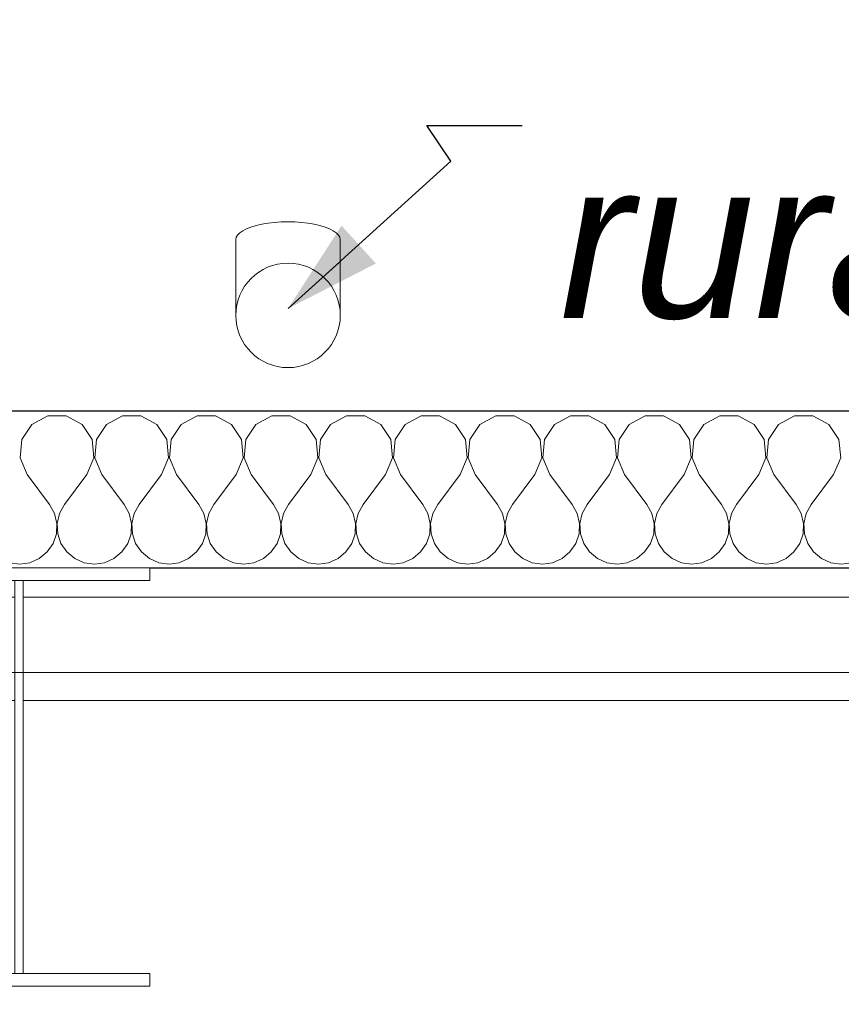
# Model space of a CAD drawing. Header units: millimetres. Extents: x -12989 to 357906, y -50379 to 30884.
# Tile 236 of 256: x 18000 to 18786, y 14433 to 15374. Entities that reach past the tile are written whole.
import ezdxf
from ezdxf.enums import TextEntityAlignment as Align

# ---------------------------------------------------------------- set-up
doc = ezdxf.new("R2010")
doc.units = ezdxf.units.MM
doc.header["$MEASUREMENT"] = 0
doc.linetypes.add('Wipeout_Contour', pattern=[1000, 0, -1000])
for name, color, linetype in [('A__STROPY', 7, 'Continuous'), ('AS_Blachy.Import IFC', 7, 'Continuous'), ('Nowe_A__SCIANY', 7, 'Continuous'), ('Nowe_A__STROPY', 7, 'Continuous'), ('Nowe_A_OZN_STREFY', 7, 'Continuous'), ('Nowe_A_WN_WYPOSAZENIE', 7, 'Continuous'), ('Nowe_A_WYM_ZEWNETRZNE', 7, 'Continuous'), ('Nowe_Warstwa IFC.Import IFC', 7, 'Continuous')]:
    doc.layers.add(name, color=color, linetype=linetype)
for name, color, linetype, lineweight in [('A__STROPY_Nr_pióra__89', 7, 'Continuous', 13), ('AS_Blachy.Import IFC_Nr_pióra__4', 7, 'Continuous', 13), ('Nowe_A__SCIANY_Nr_pióra__27', 7, 'Continuous', 25), ('Nowe_A__STROPY_Nr_pióra__89', 7, 'Continuous', 13), ('Nowe_A_OZN_ODNOSNIKI_Nr_pióra__6', 7, 'Continuous', 13), ('Nowe_A_OZN_ODNOSNIKI_Nr_pióra__85', 7, 'Continuous', 13), ('Nowe_A_WN_WYPOSAZENIE_Nr_pióra__2', 7, 'Continuous', 13), ('Nowe_A_WYM_ZEWNETRZNE_Nr_pióra__1', 7, 'Continuous', 13), ('Nowe_A_WYM_ZEWNETRZNE_Nr_pióra__45', 7, 'Continuous', 15), ('Nowe_A_WYM_ZEWNETRZNE_Nr_pióra__85', 7, 'Continuous', 13), ('Nowe_Warstwa IFC.Import IFC_Nr_pióra__1', 7, 'Continuous', 13), ('Nowe_Warstwa IFC.Import IFC_Nr_pióra__4', 7, 'Continuous', 13)]:
    doc.layers.add(name, color=color, linetype=linetype, lineweight=lineweight)
doc.layers.add('Nowe_A__SCIANY_Nr_pióra__174', color=7, linetype='Continuous', lineweight=5, true_color=0x6a6a6a)
doc.styles.add('STYL_AUTOMATYCZNY_2', font='arial.ttf')
doc.styles.add('STYL_AUTOMATYCZNY_3', font='arial.ttf')
doc.styles.add('STYL_AUTOMATYCZNY_5', font='arial.ttf')
doc.dimstyles.new('STYL_AUTOMATYCZNY__1', dxfattribs={"dimtxt": 139.999998, "dimasz": 71.25, "dimexe": 0.18, "dimexo": 0.0625, "dimgap": 0, "dimtad": 1, "dimtih": 1, "dimtoh": 1, "dimdec": 0, "dimlfac": 0.1, "dimzin": 0, "dimdsep": 46, "dimtxsty": 'STYL_AUTOMATYCZNY_3', "dimblk": 'ARROWHEAD_6', "dimblk1": 'ARROWHEAD_6', "dimblk2": 'ARROWHEAD_6', "dimcen": 0.09, "dimse1": 1, "dimse2": 1, "dimclrd": 7, "dimclre": 7, "dimclrt": 7, "dimadec": 0, "dimazin": 0, "dimtfac": 1, "dimtdec": 4, "dimtmove": 0, "dimatfit": 3, "dimfxl": 0, "dimtolj": 1, "dimtzin": 0, "dimarcsym": 0})
doc.dimstyles.new('STYL_AUTOMATYCZNY__2', dxfattribs={"dimtxt": 139.999998, "dimasz": 71.25, "dimexe": 0.18, "dimexo": 0.0625, "dimgap": 0, "dimtad": 1, "dimdec": 0, "dimlfac": 0.1, "dimzin": 0, "dimdsep": 46, "dimtxsty": 'STYL_AUTOMATYCZNY_3', "dimblk": 'ARROWHEAD_6', "dimblk1": 'ARROWHEAD_6', "dimblk2": 'ARROWHEAD_6', "dimcen": 0.09, "dimse1": 1, "dimse2": 1, "dimclrd": 7, "dimclre": 7, "dimclrt": 7, "dimadec": 0, "dimazin": 0, "dimtfac": 1, "dimtdec": 4, "dimtmove": 0, "dimatfit": 3, "dimfxl": 0, "dimtolj": 1, "dimtzin": 0, "dimarcsym": 0})
doc.dimstyles.new('STYL_AUTOMATYCZNY__3', dxfattribs={"dimtxt": 0.18, "dimasz": 91.2, "dimexe": 0.18, "dimexo": 0.0625, "dimgap": 0, "dimtad": 0, "dimtih": 1, "dimtoh": 1, "dimdec": 4, "dimzin": 0, "dimdsep": 46, "dimcen": 0.09, "dimadec": 0, "dimazin": 0, "dimtfac": 1, "dimtdec": 4, "dimtmove": 0, "dimatfit": 3, "dimldrblk": 'ARROWHEAD_5', "dimfxl": 0, "dimtolj": 1, "dimtzin": 0, "dimarcsym": 0})

# ---------------------------------------------------------------- blocks, each defined once
blk = doc.blocks.new('Strop_1_1', base_point=(-12989.28, -15342.71))
at = {"layer": 'Nowe_A__STROPY_Nr_pióra__89', "color": 7, "linetype": 'Continuous', "lineweight": 13, "flags": 128}
blk.add_lwpolyline([(-322.03, 14822.03), (36322.03, 14822.03), (36322.03, 177.97), (-322.03, 177.97)], close=True, dxfattribs=at)
blk = doc.blocks.new('Strop_2_1', base_point=(-220.02, 283.1))
at = {"layer": 'A__STROPY_Nr_pióra__89', "color": 7, "linetype": 'Continuous', "lineweight": 13, "flags": 128}
blk.add_lwpolyline([(-220.02, 283.1), (36170, 283.1), (36170, 14723.1), (-220.02, 14723.1)], close=True, dxfattribs=at)
blk = doc.blocks.new('*X44')
at = {"layer": 'Nowe_A__SCIANY_Nr_pióra__174', "color": 251, "linetype": 'Continuous', "lineweight": 5, "true_color": 0x6a6a6a}
for p, q in [((18027.02, 14995.35), (18011.68, 14987.13)), ((18044.41, 14995.35), (18027.02, 14995.35)), ((18059.75, 14987.13), (18044.41, 14995.35)), ((18098.44, 14995.35), (18083.11, 14987.13)), ((18115.84, 14995.35), (18098.44, 14995.35)), ((18131.17, 14987.13), (18115.84, 14995.35)), ((18169.87, 14995.35), (18154.54, 14987.13)), ((18187.27, 14995.35), (18169.87, 14995.35)), ((18202.6, 14987.13), (18187.27, 14995.35)), ((18241.3, 14995.35), (18225.97, 14987.13)), ((18258.7, 14995.35), (18241.3, 14995.35)), ((18274.03, 14987.13), (18258.7, 14995.35)), ((18312.73, 14995.35), (18297.4, 14987.13)), ((18330.13, 14995.35), (18312.73, 14995.35)), ((18345.46, 14987.13), (18330.13, 14995.35)), ((18384.16, 14995.35), (18368.83, 14987.13)), ((18401.56, 14995.35), (18384.16, 14995.35)), ((18416.89, 14987.13), (18401.56, 14995.35)), ((18455.59, 14995.35), (18440.25, 14987.13)), ((18472.98, 14995.35), (18455.59, 14995.35)), ((18488.32, 14987.13), (18472.98, 14995.35)), ((18527.02, 14995.35), (18511.68, 14987.13)), ((18544.41, 14995.35), (18527.02, 14995.35)), ((18559.75, 14987.13), (18544.41, 14995.35)), ((18598.44, 14995.35), (18583.11, 14987.13)), ((18615.84, 14995.35), (18598.44, 14995.35)), ((18631.17, 14987.13), (18615.84, 14995.35)), ((18669.87, 14995.35), (18654.54, 14987.13)), ((18687.27, 14995.35), (18669.87, 14995.35)), ((18702.6, 14987.13), (18687.27, 14995.35)), ((18741.3, 14995.35), (18725.97, 14987.13)), ((18758.7, 14995.35), (18741.3, 14995.35)), ((18774.03, 14987.13), (18758.7, 14995.35)), ((18011.68, 14987.13), (18002.05, 14972.65)), ((18069.38, 14972.65), (18059.75, 14987.13)), ((18083.11, 14987.13), (18073.48, 14972.65)), ((18140.81, 14972.65), (18131.17, 14987.13)), ((18154.54, 14987.13), (18144.91, 14972.65)), ((18212.23, 14972.65), (18202.6, 14987.13)), ((18225.97, 14987.13), (18216.34, 14972.65)), ((18283.66, 14972.65), (18274.03, 14987.13)), ((18297.4, 14987.13), (18287.77, 14972.65)), ((18355.09, 14972.65), (18345.46, 14987.13)), ((18368.83, 14987.13), (18359.19, 14972.65)), ((18426.52, 14972.65), (18416.89, 14987.13)), ((18440.25, 14987.13), (18430.62, 14972.65)), ((18497.95, 14972.65), (18488.32, 14987.13)), ((18511.68, 14987.13), (18502.05, 14972.65)), ((18569.38, 14972.65), (18559.75, 14987.13)), ((18583.11, 14987.13), (18573.48, 14972.65)), ((18640.81, 14972.65), (18631.17, 14987.13)), ((18654.54, 14987.13), (18644.91, 14972.65)), ((18712.23, 14972.65), (18702.6, 14987.13)), ((18725.97, 14987.13), (18716.34, 14972.65)), ((18783.66, 14972.65), (18774.03, 14987.13)), ((18002.05, 14972.65), (18000.41, 14955.33)), ((18071.02, 14955.33), (18069.38, 14972.65)), ((18073.48, 14972.65), (18071.84, 14955.33)), ((18142.45, 14955.33), (18140.81, 14972.65)), ((18144.91, 14972.65), (18143.27, 14955.33)), ((18213.88, 14955.33), (18212.23, 14972.65)), ((18216.34, 14972.65), (18214.69, 14955.33)), ((18285.31, 14955.33), (18283.66, 14972.65)), ((18287.77, 14972.65), (18286.12, 14955.33)), ((18356.73, 14955.33), (18355.09, 14972.65)), ((18359.19, 14972.65), (18357.55, 14955.33)), ((18428.16, 14955.33), (18426.52, 14972.65)), ((18430.62, 14972.65), (18428.98, 14955.33)), ((18499.59, 14955.33), (18497.95, 14972.65)), ((18502.05, 14972.65), (18500.41, 14955.33)), ((18571.02, 14955.33), (18569.38, 14972.65)), ((18573.48, 14972.65), (18571.84, 14955.33)), ((18642.45, 14955.33), (18640.81, 14972.65)), ((18644.91, 14972.65), (18643.27, 14955.33)), ((18713.88, 14955.33), (18712.23, 14972.65)), ((18716.34, 14972.65), (18714.69, 14955.33)), ((18785.31, 14955.33), (18783.66, 14972.65)), ((18000.41, 14955.33), (18007.14, 14939.29)), ((18064.29, 14939.29), (18071.02, 14955.33)), ((18071.84, 14955.33), (18078.57, 14939.29)), ((18135.71, 14939.29), (18142.45, 14955.33)), ((18143.27, 14955.33), (18150, 14939.29)), ((18207.14, 14939.29), (18213.88, 14955.33)), ((18214.69, 14955.33), (18221.43, 14939.29)), ((18278.57, 14939.29), (18285.31, 14955.33)), ((18286.12, 14955.33), (18292.86, 14939.29)), ((18350, 14939.29), (18356.73, 14955.33)), ((18357.55, 14955.33), (18364.29, 14939.29)), ((18421.43, 14939.29), (18428.16, 14955.33)), ((18428.98, 14955.33), (18435.71, 14939.29)), ((18492.86, 14939.29), (18499.59, 14955.33)), ((18500.41, 14955.33), (18507.14, 14939.29)), ((18564.29, 14939.29), (18571.02, 14955.33)), ((18571.84, 14955.33), (18578.57, 14939.29)), ((18635.71, 14939.29), (18642.45, 14955.33)), ((18643.27, 14955.33), (18650, 14939.29)), ((18707.14, 14939.29), (18713.88, 14955.33)), ((18714.69, 14955.33), (18721.43, 14939.29)), ((18778.57, 14939.29), (18785.31, 14955.33)), ((18007.14, 14939.29), (18028.57, 14910.71)), ((18064.29, 14939.29), (18042.86, 14910.71)), ((18078.57, 14939.29), (18100, 14910.71)), ((18135.71, 14939.29), (18114.29, 14910.71)), ((18150, 14939.29), (18171.43, 14910.71)), ((18207.14, 14939.29), (18185.71, 14910.71)), ((18221.43, 14939.29), (18242.86, 14910.71)), ((18278.57, 14939.29), (18257.14, 14910.71)), ((18292.86, 14939.29), (18314.29, 14910.71)), ((18350, 14939.29), (18328.57, 14910.71)), ((18364.29, 14939.29), (18385.71, 14910.71)), ((18421.43, 14939.29), (18400, 14910.71)), ((18435.71, 14939.29), (18457.14, 14910.71)), ((18492.86, 14939.29), (18471.43, 14910.71)), ((18507.14, 14939.29), (18528.57, 14910.71)), ((18564.29, 14939.29), (18542.86, 14910.71)), ((18578.57, 14939.29), (18600, 14910.71)), ((18635.71, 14939.29), (18614.29, 14910.71)), ((18650, 14939.29), (18671.43, 14910.71)), ((18707.14, 14939.29), (18685.71, 14910.71)), ((18721.43, 14939.29), (18742.86, 14910.71)), ((18778.57, 14939.29), (18757.14, 14910.71)), ((18033.34, 14902.09), (18028.57, 14910.71)), ((18042.86, 14910.71), (18038.09, 14902.09)), ((18104.77, 14902.09), (18100, 14910.71)), ((18114.29, 14910.71), (18109.52, 14902.09)), ((18176.2, 14902.09), (18171.43, 14910.71)), ((18185.71, 14910.71), (18180.95, 14902.09)), ((18247.63, 14902.09), (18242.86, 14910.71)), ((18257.14, 14910.71), (18252.37, 14902.09)), ((18319.05, 14902.09), (18314.29, 14910.71)), ((18328.57, 14910.71), (18323.8, 14902.09)), ((18390.48, 14902.09), (18385.71, 14910.71)), ((18400, 14910.71), (18395.23, 14902.09)), ((18461.91, 14902.09), (18457.14, 14910.71)), ((18471.43, 14910.71), (18466.66, 14902.09)), ((18533.34, 14902.09), (18528.57, 14910.71)), ((18542.86, 14910.71), (18538.09, 14902.09)), ((18604.77, 14902.09), (18600, 14910.71)), ((18614.29, 14910.71), (18609.52, 14902.09)), ((18676.2, 14902.09), (18671.43, 14910.71)), ((18685.71, 14910.71), (18680.95, 14902.09)), ((18747.63, 14902.09), (18742.86, 14910.71)), ((18757.14, 14910.71), (18752.37, 14902.09)), ((18035.57, 14892.49), (18033.34, 14902.09)), ((18038.09, 14902.09), (18035.86, 14892.49)), ((18107, 14892.49), (18104.77, 14902.09)), ((18109.52, 14902.09), (18107.29, 14892.49)), ((18178.43, 14892.49), (18176.2, 14902.09)), ((18180.95, 14902.09), (18178.72, 14892.49)), ((18249.86, 14892.49), (18247.63, 14902.09)), ((18252.37, 14902.09), (18250.14, 14892.49)), ((18321.28, 14892.49), (18319.05, 14902.09)), ((18323.8, 14902.09), (18321.57, 14892.49)), ((18392.71, 14892.49), (18390.48, 14902.09)), ((18395.23, 14902.09), (18393, 14892.49)), ((18464.14, 14892.49), (18461.91, 14902.09)), ((18466.66, 14902.09), (18464.43, 14892.49)), ((18535.57, 14892.49), (18533.34, 14902.09)), ((18538.09, 14902.09), (18535.86, 14892.49)), ((18607, 14892.49), (18604.77, 14902.09)), ((18609.52, 14902.09), (18607.29, 14892.49)), ((18678.43, 14892.49), (18676.2, 14902.09)), ((18680.95, 14902.09), (18678.72, 14892.49)), ((18749.86, 14892.49), (18747.63, 14902.09)), ((18752.37, 14902.09), (18750.14, 14892.49)), ((18035.09, 14882.65), (18035.57, 14892.49)), ((18035.86, 14892.49), (18036.34, 14882.65)), ((18106.52, 14882.65), (18107, 14892.49)), ((18107.29, 14892.49), (18107.76, 14882.65)), ((18177.95, 14882.65), (18178.43, 14892.49)), ((18178.72, 14892.49), (18179.19, 14882.65)), ((18249.38, 14882.65), (18249.86, 14892.49)), ((18250.14, 14892.49), (18250.62, 14882.65)), ((18320.81, 14882.65), (18321.28, 14892.49)), ((18321.57, 14892.49), (18322.05, 14882.65)), ((18392.24, 14882.65), (18392.71, 14892.49)), ((18393, 14892.49), (18393.48, 14882.65)), ((18463.66, 14882.65), (18464.14, 14892.49)), ((18464.43, 14892.49), (18464.91, 14882.65)), ((18535.09, 14882.65), (18535.57, 14892.49)), ((18535.86, 14892.49), (18536.34, 14882.65)), ((18606.52, 14882.65), (18607, 14892.49)), ((18607.29, 14892.49), (18607.76, 14882.65)), ((18677.95, 14882.65), (18678.43, 14892.49)), ((18678.72, 14892.49), (18679.19, 14882.65)), ((18749.38, 14882.65), (18749.86, 14892.49)), ((18750.14, 14892.49), (18750.62, 14882.65)), ((18031.94, 14873.31), (18035.09, 14882.65)), ((18036.34, 14882.65), (18039.48, 14873.31)), ((18103.37, 14873.31), (18106.52, 14882.65)), ((18107.76, 14882.65), (18110.91, 14873.31)), ((18174.8, 14873.31), (18177.95, 14882.65)), ((18179.19, 14882.65), (18182.34, 14873.31)), ((18246.23, 14873.31), (18249.38, 14882.65)), ((18250.62, 14882.65), (18253.77, 14873.31)), ((18317.66, 14873.31), (18320.81, 14882.65)), ((18322.05, 14882.65), (18325.2, 14873.31)), ((18389.09, 14873.31), (18392.24, 14882.65)), ((18393.48, 14882.65), (18396.63, 14873.31)), ((18460.52, 14873.31), (18463.66, 14882.65)), ((18464.91, 14882.65), (18468.06, 14873.31)), ((18531.94, 14873.31), (18535.09, 14882.65)), ((18536.34, 14882.65), (18539.48, 14873.31)), ((18603.37, 14873.31), (18606.52, 14882.65)), ((18607.76, 14882.65), (18610.91, 14873.31)), ((18674.8, 14873.31), (18677.95, 14882.65)), ((18679.19, 14882.65), (18682.34, 14873.31)), ((18746.23, 14873.31), (18749.38, 14882.65)), ((18750.62, 14882.65), (18753.77, 14873.31)), ((18026.36, 14865.19), (18031.94, 14873.31)), ((18039.48, 14873.31), (18045.07, 14865.19)), ((18097.79, 14865.19), (18103.37, 14873.31)), ((18110.91, 14873.31), (18116.49, 14865.19)), ((18169.22, 14865.19), (18174.8, 14873.31)), ((18182.34, 14873.31), (18187.92, 14865.19)), ((18240.65, 14865.19), (18246.23, 14873.31)), ((18253.77, 14873.31), (18259.35, 14865.19)), ((18312.08, 14865.19), (18317.66, 14873.31)), ((18325.2, 14873.31), (18330.78, 14865.19)), ((18383.51, 14865.19), (18389.09, 14873.31)), ((18396.63, 14873.31), (18402.21, 14865.19)), ((18454.93, 14865.19), (18460.52, 14873.31)), ((18468.06, 14873.31), (18473.64, 14865.19)), ((18526.36, 14865.19), (18531.94, 14873.31)), ((18539.48, 14873.31), (18545.07, 14865.19)), ((18597.79, 14865.19), (18603.37, 14873.31)), ((18610.91, 14873.31), (18616.49, 14865.19)), ((18669.22, 14865.19), (18674.8, 14873.31)), ((18682.34, 14873.31), (18687.92, 14865.19)), ((18740.65, 14865.19), (18746.23, 14873.31)), ((18753.77, 14873.31), (18759.35, 14865.19)), ((18018.78, 14858.91), (18026.36, 14865.19)), ((18045.07, 14865.19), (18052.65, 14858.91)), ((18090.2, 14858.91), (18097.79, 14865.19)), ((18116.49, 14865.19), (18124.08, 14858.91)), ((18161.63, 14858.91), (18169.22, 14865.19)), ((18187.92, 14865.19), (18195.51, 14858.91)), ((18233.06, 14858.91), (18240.65, 14865.19)), ((18259.35, 14865.19), (18266.94, 14858.91)), ((18304.49, 14858.91), (18312.08, 14865.19)), ((18330.78, 14865.19), (18338.37, 14858.91)), ((18375.92, 14858.91), (18383.51, 14865.19)), ((18402.21, 14865.19), (18409.8, 14858.91)), ((18447.35, 14858.91), (18454.93, 14865.19)), ((18473.64, 14865.19), (18481.22, 14858.91)), ((18518.78, 14858.91), (18526.36, 14865.19)), ((18545.07, 14865.19), (18552.65, 14858.91)), ((18590.2, 14858.91), (18597.79, 14865.19)), ((18616.49, 14865.19), (18624.08, 14858.91)), ((18661.63, 14858.91), (18669.22, 14865.19)), ((18687.92, 14865.19), (18695.51, 14858.91)), ((18733.06, 14858.91), (18740.65, 14865.19)), ((18759.35, 14865.19), (18766.94, 14858.91)), ((17990.24, 14854.93), (18000, 14853.57)), ((18000, 14853.57), (18009.76, 14854.93)), ((18009.76, 14854.93), (18018.78, 14858.91)), ((18052.65, 14858.91), (18061.67, 14854.93)), ((18061.67, 14854.93), (18071.43, 14853.57)), ((18071.43, 14853.57), (18081.19, 14854.93)), ((18081.19, 14854.93), (18090.2, 14858.91)), ((18124.08, 14858.91), (18133.1, 14854.93)), ((18133.1, 14854.93), (18142.86, 14853.57)), ((18142.86, 14853.57), (18152.62, 14854.93)), ((18152.62, 14854.93), (18161.63, 14858.91)), ((18195.51, 14858.91), (18204.53, 14854.93)), ((18204.53, 14854.93), (18214.29, 14853.57)), ((18214.29, 14853.57), (18224.05, 14854.93)), ((18224.05, 14854.93), (18233.06, 14858.91)), ((18266.94, 14858.91), (18275.95, 14854.93)), ((18275.95, 14854.93), (18285.71, 14853.57)), ((18285.71, 14853.57), (18295.47, 14854.93)), ((18295.47, 14854.93), (18304.49, 14858.91)), ((18338.37, 14858.91), (18347.38, 14854.93)), ((18347.38, 14854.93), (18357.14, 14853.57)), ((18357.14, 14853.57), (18366.9, 14854.93)), ((18366.9, 14854.93), (18375.92, 14858.91)), ((18409.8, 14858.91), (18418.81, 14854.93)), ((18418.81, 14854.93), (18428.57, 14853.57)), ((18428.57, 14853.57), (18438.33, 14854.93)), ((18438.33, 14854.93), (18447.35, 14858.91)), ((18481.22, 14858.91), (18490.24, 14854.93)), ((18490.24, 14854.93), (18500, 14853.57)), ((18500, 14853.57), (18509.76, 14854.93)), ((18509.76, 14854.93), (18518.78, 14858.91)), ((18552.65, 14858.91), (18561.67, 14854.93)), ((18561.67, 14854.93), (18571.43, 14853.57)), ((18571.43, 14853.57), (18581.19, 14854.93)), ((18581.19, 14854.93), (18590.2, 14858.91)), ((18624.08, 14858.91), (18633.1, 14854.93)), ((18633.1, 14854.93), (18642.86, 14853.57)), ((18642.86, 14853.57), (18652.62, 14854.93)), ((18652.62, 14854.93), (18661.63, 14858.91)), ((18695.51, 14858.91), (18704.53, 14854.93)), ((18704.53, 14854.93), (18714.29, 14853.57)), ((18714.29, 14853.57), (18724.05, 14854.93)), ((18724.05, 14854.93), (18733.06, 14858.91)), ((18766.94, 14858.91), (18775.95, 14854.93)), ((18775.95, 14854.93), (18785.71, 14853.57)), ((18785.71, 14853.57), (18795.47, 14854.93))]:
    blk.add_line(p, q, dxfattribs=at)
blk = doc.blocks.new('Ściana_3_1', base_point=(36350, 14850))
at = {"color": 254, "linetype": 'Wipeout_Contour', "lineweight": 0, "ltscale": 93471.808447}
blk.add_wipeout([(16495.98, 14850), (19416.67, 14850), (19416.67, 15000), (16495.98, 15000)], dxfattribs=at).dxf.layer = 'Nowe_A__SCIANY'
at = {"layer": 'Nowe_A__SCIANY_Nr_pióra__27', "color": 7, "linetype": 'Continuous', "lineweight": 25, "flags": 128}
for points in [[(19416.67, 15000), (16495.98, 15000)], [(16495.98, 14850), (19416.67, 14850)]]:
    blk.add_lwpolyline(points, dxfattribs=at)
at = {"layer": 'Nowe_A__SCIANY', "color": 7, "lineweight": 25}
blk.add_blockref('*X44', (0, 0), dxfattribs=at)
blk = doc.blocks.new('Rura spustowa [Lindab][20]_1', base_point=(18256.66, 15091.5))
at = {"color": 254, "linetype": 'Wipeout_Contour', "lineweight": 0, "ltscale": 331613.870241}
blk.add_wipeout([(18206.66, 15091.5), (18206.66, 15091.5), (18216.2, 15062.11), (18241.2, 15043.95), (18272.11, 15043.95), (18297.11, 15062.11), (18306.66, 15091.5), (18306.66, 15091.5), (18306.66, 15091.5), (18297.11, 15120.89), (18272.11, 15139.05), (18241.2, 15139.05), (18216.2, 15120.89)], dxfattribs=at).dxf.layer = 'Nowe_A_WN_WYPOSAZENIE'
at = {"color": 254, "linetype": 'Wipeout_Contour', "lineweight": 0, "ltscale": 94839.162876}
blk.add_wipeout([(18306.66, 15091.5), (18306.66, 15163.88), (18206.66, 15163.88), (18206.66, 15091.5)], dxfattribs=at).dxf.layer = 'Nowe_A_WN_WYPOSAZENIE'
at = {"layer": 'Nowe_A_WN_WYPOSAZENIE_Nr_pióra__2', "color": 7, "linetype": 'Continuous', "lineweight": 13}
blk.add_circle((18256.66, 15091.5), 50, dxfattribs=at)
at = {"color": 254, "linetype": 'Wipeout_Contour', "lineweight": 0, "ltscale": 854383.405435}
blk.add_wipeout([(18306.66, 15163.88), (18305.9, 15166.85), (18303.64, 15169.73), (18299.96, 15172.43), (18294.96, 15174.87), (18288.79, 15176.98), (18281.66, 15178.69), (18273.76, 15179.95), (18265.34, 15180.72), (18256.66, 15180.98), (18247.97, 15180.72), (18239.55, 15179.95), (18231.66, 15178.69), (18224.52, 15176.98), (18218.35, 15174.87), (18213.35, 15172.43), (18209.67, 15169.73), (18207.41, 15166.85), (18206.66, 15163.88), (18207.41, 15160.91), (18209.67, 15158.03), (18213.35, 15155.33), (18218.35, 15152.89), (18224.52, 15150.78), (18231.66, 15149.07), (18239.55, 15147.81), (18247.97, 15147.04), (18256.66, 15146.78), (18265.34, 15147.04), (18273.76, 15147.81), (18281.66, 15149.07), (18288.79, 15150.78), (18294.96, 15152.89), (18299.96, 15155.33), (18303.64, 15158.03), (18305.9, 15160.91)], dxfattribs=at).dxf.layer = 'Nowe_A_WN_WYPOSAZENIE'
at = {"layer": 'Nowe_A_WN_WYPOSAZENIE_Nr_pióra__2', "color": 7, "linetype": 'Continuous', "lineweight": 13}
for p, q in [((18206.66, 15091.5), (18206.66, 15163.88)), ((18306.66, 15091.5), (18306.66, 15163.88))]:
    blk.add_line(p, q, dxfattribs=at)
blk.add_ellipse((18256.66, 15163.88), major_axis=(50, 0), ratio=0.34202, start_param=0, end_param=3.141593, dxfattribs=at)
blk = doc.blocks.new('IFC Extruded[73]_1', base_point=(17874.34, 14838))
at = {"color": 254, "linetype": 'Wipeout_Contour', "lineweight": 0, "ltscale": 93323.254009}
blk.add_wipeout([(17874.34, 14838), (18124.34, 14838), (18124.34, 14850), (17874.34, 14850)], dxfattribs=at).dxf.layer = 'AS_Blachy.Import IFC'
at = {"layer": 'AS_Blachy.Import IFC_Nr_pióra__4', "color": 7, "linetype": 'Continuous', "lineweight": 13}
for p, q in [((17874.34, 14850), (18124.34, 14850)), ((17874.34, 14838), (17874.34, 14850)), ((18124.34, 14838), (18124.34, 14850)), ((17874.34, 14838), (18124.34, 14838))]:
    blk.add_line(p, q, dxfattribs=at)
blk = doc.blocks.new('IFC Extruded[82]_1', base_point=(18003.34, 14462))
at = {"color": 254, "linetype": 'Wipeout_Contour', "lineweight": 0, "ltscale": 92832.745369}
blk.add_wipeout([(18003.34, 14462), (18003.34, 14838), (17995.34, 14838), (17995.34, 14462)], dxfattribs=at).dxf.layer = 'AS_Blachy.Import IFC'
at = {"layer": 'AS_Blachy.Import IFC_Nr_pióra__4', "color": 7, "linetype": 'Continuous', "lineweight": 13}
for p, q in [((17995.34, 14462), (17995.34, 14838)), ((18003.34, 14838), (17995.34, 14838)), ((18003.34, 14462), (18003.34, 14838)), ((18003.34, 14462), (17995.34, 14462))]:
    blk.add_line(p, q, dxfattribs=at)
blk = doc.blocks.new('IFC Extruded[86]_1', base_point=(18124.34, 14462))
at = {"color": 254, "linetype": 'Wipeout_Contour', "lineweight": 0, "ltscale": 92343.55515}
blk.add_wipeout([(18124.34, 14462), (17874.34, 14462), (17874.34, 14450), (18124.34, 14450)], dxfattribs=at).dxf.layer = 'AS_Blachy.Import IFC'
at = {"layer": 'AS_Blachy.Import IFC_Nr_pióra__4', "color": 7, "linetype": 'Continuous', "lineweight": 13}
for p, q in [((18124.34, 14462), (17874.34, 14462)), ((17874.34, 14462), (17874.34, 14450)), ((18124.34, 14462), (18124.34, 14450)), ((18124.34, 14450), (17874.34, 14450))]:
    blk.add_line(p, q, dxfattribs=at)
blk = doc.blocks.new('Standardowy znacznik osi[96]_1', base_point=(-2344.56, 14750))
at = {"layer": 'Nowe_Warstwa IFC.Import IFC_Nr_pióra__4', "color": 7, "linetype": 'Continuous', "lineweight": 13}
blk.add_line((-2344.56, 14750), (39576.75, 14750), dxfattribs=at)
at = {"layer": 'Nowe_Warstwa IFC.Import IFC_Nr_pióra__1', "color": 7, "lineweight": 13, "style": 'STYL_AUTOMATYCZNY_2'}
for tag, p in [('AC_MarkerText_1_0', (-2594.56, 14837.5)), ('AC_MarkerText_1_1', (39826.75, 14837.5))]:
    blk.add_attdef(tag, text='', height=175, dxfattribs=at).set_placement(p, align=Align.TOP_CENTER)
blk = doc.blocks.new('*D264')
at = {"layer": 'Nowe_A_WYM_ZEWNETRZNE_Nr_pióra__45', "color": 7, "linetype": 'Continuous', "lineweight": 15}
for p, q in [((5753.24, 15842.65), (5678.24, 15767.65)), ((36387.5, 15842.65), (36312.5, 15767.65))]:
    blk.add_line(p, q, dxfattribs=at)
at = {"layer": 'Nowe_A_WYM_ZEWNETRZNE_Nr_pióra__85', "color": 7, "linetype": 'Continuous', "lineweight": 13}
for p, q in [((5715.74, 15734.83), (5715.74, 15875.46)), ((36350, 15734.83), (36350, 15875.46)), ((5715.74, 15805.15), (36350, 15805.15))]:
    blk.add_line(p, q, dxfattribs=at)
at = {"layer": 'Nowe_A_WYM_ZEWNETRZNE_Nr_pióra__1', "color": 7, "lineweight": 13, "char_height": 140, "attachment_point": 7, "style": 'STYL_AUTOMATYCZNY_3'}
for s, insert in [('\\A1;{\\pql;\\fArial|b0|i0|c238|p0;\\W1.000000;3\xa0063}', (20685.85, 15833.15)), ('\\A1;{\\pql;\\fArial|b0|i0|c238|p0;\\W1.000000;15}', (36098.94, 15833.15))]:
    blk.add_mtext(s, dxfattribs=dict(at, insert=insert))
blk = doc.blocks.new('ARROWHEAD_6')
at = {"color": 0, "linetype": 'Continuous', "lineweight": 0}
for p, q in [((-0.5, -0.5), (0.5, 0.5)), ((0, 0), (-1, 0))]:
    blk.add_line(p, q, dxfattribs=at)
blk = doc.blocks.new('*D288')
at = {"layer": 'Nowe_A_WYM_ZEWNETRZNE_Nr_pióra__45', "color": 7, "linetype": 'Continuous', "lineweight": 15}
for p, q in [((16533.48, 16092.65), (16458.48, 16017.65)), ((19454.17, 16092.65), (19379.17, 16017.65))]:
    blk.add_line(p, q, dxfattribs=at)
at = {"layer": 'Nowe_A_WYM_ZEWNETRZNE_Nr_pióra__85', "color": 7, "linetype": 'Continuous', "lineweight": 13}
for p, q in [((16495.98, 15984.83), (16495.98, 16125.46)), ((19416.67, 15984.83), (19416.67, 16125.46)), ((16495.98, 16055.15), (19416.67, 16055.15))]:
    blk.add_line(p, q, dxfattribs=at)
at = {"layer": 'Nowe_A_WYM_ZEWNETRZNE_Nr_pióra__1', "color": 7, "lineweight": 13, "insert": (17796.15, 16083.15), "char_height": 140, "attachment_point": 7, "style": 'STYL_AUTOMATYCZNY_3'}
blk.add_mtext('\\A1;{\\pql;\\fArial|b0|i0|c238|p0;\\W1.000000;292}', dxfattribs=at)
blk = doc.blocks.new('*D301')
at = {"layer": 'Nowe_A_WYM_ZEWNETRZNE_Nr_pióra__45', "color": 7, "linetype": 'Continuous', "lineweight": 15}
for p, q in [((-462.5, 16592.65), (-537.5, 16517.65)), ((36462.5, 16517.65), (36537.5, 16592.65))]:
    blk.add_line(p, q, dxfattribs=at)
at = {"layer": 'Nowe_A_WYM_ZEWNETRZNE_Nr_pióra__85', "color": 7, "linetype": 'Continuous', "lineweight": 13}
for p, q in [((-500, 16484.83), (-500, 16625.46)), ((36500, 16484.83), (36500, 16625.46)), ((-556.25, 16555.15), (-500, 16555.15)), ((-500, 16555.15), (36500, 16555.15)), ((36500, 16555.15), (36556.25, 16555.15))]:
    blk.add_line(p, q, dxfattribs=at)
at = {"layer": 'Nowe_A_WYM_ZEWNETRZNE_Nr_pióra__1', "color": 7, "lineweight": 13, "insert": (17759.77, 16583.15), "char_height": 140, "attachment_point": 7, "style": 'STYL_AUTOMATYCZNY_3'}
blk.add_mtext('\\A1;{\\pql;\\fArial|b0|i0|c238|p0;\\W1.000000;3\xa0700}', dxfattribs=at)
blk = doc.blocks.new('*D308')
at = {"layer": 'Nowe_A_WYM_ZEWNETRZNE_Nr_pióra__45', "color": 7, "linetype": 'Continuous', "lineweight": 15}
for p, q in [((37171.6, 187.5), (37246.6, 112.5)), ((37171.6, 37.5), (37246.6, -37.5))]:
    blk.add_line(p, q, dxfattribs=at)
at = {"layer": 'Nowe_A_WYM_ZEWNETRZNE_Nr_pióra__85', "color": 7, "linetype": 'Continuous', "lineweight": 13}
for p, q in [((37209.1, 150), (37209.1, 14850)), ((37279.42, 150), (37138.79, 150)), ((37209.1, 0), (37209.1, 150)), ((37279.42, 0), (37138.79, 0)), ((37209.1, -56.25), (37209.1, 0))]:
    blk.add_line(p, q, dxfattribs=at)
at = {"layer": 'Nowe_A_WYM_ZEWNETRZNE_Nr_pióra__1', "color": 7, "lineweight": 13, "insert": (37181.1, -251.06), "char_height": 140, "attachment_point": 7, "rotation": 90, "style": 'STYL_AUTOMATYCZNY_3'}
blk.add_mtext('\\A1;{\\pql;\\fArial|b0|i0|c238|p0;\\W1.000000;15}', dxfattribs=at)
blk = doc.blocks.new('*D310')
at = {"layer": 'Nowe_A_WYM_ZEWNETRZNE_Nr_pióra__45', "color": 7, "linetype": 'Continuous', "lineweight": 15}
for p, q in [((37171.6, 14887.5), (37246.6, 14812.5)), ((37171.6, 187.5), (37246.6, 112.5))]:
    blk.add_line(p, q, dxfattribs=at)
at = {"layer": 'Nowe_A_WYM_ZEWNETRZNE_Nr_pióra__85', "color": 7, "linetype": 'Continuous', "lineweight": 13}
for p, q in [((37209.1, 150), (37209.1, 14850)), ((37279.42, 150), (37138.79, 150)), ((37209.1, 0), (37209.1, 150))]:
    blk.add_line(p, q, dxfattribs=at)
at = {"layer": 'Nowe_A_WYM_ZEWNETRZNE_Nr_pióra__1', "color": 7, "lineweight": 13, "char_height": 140, "attachment_point": 7, "rotation": 90, "style": 'STYL_AUTOMATYCZNY_3'}
for s, insert in [('\\A1;{\\pql;\\fArial|b0|i0|c238|p0;\\W1.000000;15}', (37181.1, 14598.94)), ('\\A1;{\\pql;\\fArial|b0|i0|c238|p0;\\W1.000000;1\xa0470}', (37181.1, 7152.98))]:
    blk.add_mtext(s, dxfattribs=dict(at, insert=insert))
blk = doc.blocks.new('*D311')
at = {"layer": 'Nowe_A_WYM_ZEWNETRZNE_Nr_pióra__45', "color": 7, "linetype": 'Continuous', "lineweight": 15}
blk.add_line((37171.6, 14887.5), (37246.6, 14812.5), dxfattribs=at)
at = {"layer": 'Nowe_A_WYM_ZEWNETRZNE_Nr_pióra__85', "color": 7, "linetype": 'Continuous', "lineweight": 13}
blk.add_line((37209.1, 150), (37209.1, 14850), dxfattribs=at)
blk = doc.blocks.new('*D312')
at = {"layer": 'Nowe_A_WYM_ZEWNETRZNE_Nr_pióra__45', "color": 7, "linetype": 'Continuous', "lineweight": 15}
for p, q in [((37246.6, 14962.5), (37171.6, 15037.5)), ((37171.6, 14887.5), (37246.6, 14812.5))]:
    blk.add_line(p, q, dxfattribs=at)
at = {"layer": 'Nowe_A_WYM_ZEWNETRZNE_Nr_pióra__85', "color": 7, "linetype": 'Continuous', "lineweight": 13}
for p, q in [((37209.1, 15000), (37209.1, 15056.25)), ((37279.42, 15000), (37138.79, 15000)), ((37209.1, 14850), (37209.1, 15000)), ((37279.42, 14850), (37138.79, 14850)), ((37209.1, 150), (37209.1, 14850))]:
    blk.add_line(p, q, dxfattribs=at)
blk = doc.blocks.new('ARROWHEAD_5')
at = {"linetype": 'Continuous', "lineweight": 0}
blk.add_hatch(color=0, dxfattribs=at).paths.add_polyline_path([(-1, 0.2679), (0, 0), (-1, -0.2679)])
at = {"color": 0, "linetype": 'Continuous', "lineweight": 0}
blk.add_line((0, 0), (-1, 0), dxfattribs=at)

msp = doc.modelspace()

# ---------------------------------------------------------------- linework, layer by layer
at = {"layer": 'Nowe_A_OZN_STREFY', "color": 7, "linetype": 'Continuous', "lineweight": 0, "true_color": 0xffffff, "flags": 128}
msp.add_lwpolyline([(22665.84, 14850), (19415.84, 14850), (19415.84, 14730), (19315.84, 14730), (19315.84, 14850), (16596.34, 14850), (16596.34, 14730), (16496.34, 14730), (16496.34, 14850), (15486.34, 14850), (15486.34, 14730), (15386.34, 14730), (15386.34, 14850), (5715.74, 14850)], dxfattribs=at)

# ---------------------------------------------------------------- block references
at = {"layer": 'A__STROPY', "color": 7, "linetype": 'Continuous', "lineweight": 13}
msp.add_blockref('Strop_2_1', (-220.02, 283.1), dxfattribs=at)
at = {"layer": 'Nowe_A__STROPY', "color": 7, "linetype": 'Continuous', "lineweight": 13}
msp.add_blockref('Strop_1_1', (-12989.28, -15342.71), dxfattribs=at)

# ---------------------------------------------------------------- next in the draw order: block references
at = {"layer": 'Nowe_A__SCIANY', "color": 7, "lineweight": 25}
msp.add_blockref('Ściana_3_1', (36350, 14850), dxfattribs=at)

# ---------------------------------------------------------------- next in the draw order: block references
at = {"layer": 'AS_Blachy.Import IFC', "color": 7, "linetype": 'Continuous', "lineweight": 13}
msp.add_blockref('IFC Extruded[73]_1', (17874.34, 14838), dxfattribs=at)
at = {"layer": 'Nowe_A_WN_WYPOSAZENIE', "color": 7, "linetype": 'Continuous', "lineweight": 13}
msp.add_blockref('Rura spustowa [Lindab][20]_1', (18256.66, 15091.5), dxfattribs=at)

# ---------------------------------------------------------------- next in the draw order: texts
at = {"layer": 'Nowe_A_OZN_ODNOSNIKI_Nr_pióra__6', "color": 7, "linetype": 'Continuous', "lineweight": 13, "insert": (18516.68, 15238.89), "char_height": 150, "attachment_point": 1, "style": 'STYL_AUTOMATYCZNY_5'}
msp.add_mtext('\\A1;{\\pql;\\fArial|b0|i1|c238|p0;\\W1.000000;rura spustowa\\fArial|b0|i1|c238|p0;\\W1.000000; 100}', dxfattribs=at)

# ---------------------------------------------------------------- next in the draw order: block references
at = {"layer": 'AS_Blachy.Import IFC', "color": 7, "linetype": 'Continuous', "lineweight": 13}
msp.add_blockref('IFC Extruded[82]_1', (18003.34, 14462), dxfattribs=at)

# ---------------------------------------------------------------- next in the draw order: dimensions: what is measured, and where the dimension line sits
at = {"layer": 'Nowe_A_WYM_ZEWNETRZNE', "color": 7, "linetype": 'Continuous', "lineweight": 13}
for base, p1, p2, picture, middle in [((36500, 16555.15), (-500, 15000), (36500, 15000), '*D301', (17999.92, 16653.15)), ((19416.67, 16055.15), (16495.98, 14850), (19416.67, 15000), '*D288', (17955.97, 16153.15))]:
    dim = msp.add_linear_dim(base=base, p1=p1, p2=p2, dimstyle='STYL_AUTOMATYCZNY__1', dxfattribs=at)
    dim.commit()
    dim.dimension.update_dxf_attribs({"geometry": picture, "text_midpoint": middle, "dimtype": 160})

# ---------------------------------------------------------------- next in the draw order: leaders
at = {"layer": 'Nowe_A_OZN_ODNOSNIKI_Nr_pióra__85', "color": 7, "linetype": 'Continuous', "lineweight": 13, "annotation_type": 0, "has_hookline": 1, "hookline_direction": 0, "text_width": 1717.2}
msp.add_leader([(18256.66, 15098), (18412.33, 15238.89), (18389.48, 15273.18), (18480.68, 15273.18)], dimstyle='STYL_AUTOMATYCZNY__3', dxfattribs=at)

# ---------------------------------------------------------------- next in the draw order: block references
at = {"layer": 'AS_Blachy.Import IFC', "color": 7, "linetype": 'Continuous', "lineweight": 13}
msp.add_blockref('IFC Extruded[86]_1', (18124.34, 14462), dxfattribs=at)
at = {"layer": 'Nowe_Warstwa IFC.Import IFC', "color": 7, "linetype": 'Continuous', "lineweight": 13}
msp.add_blockref('Standardowy znacznik osi[96]_1', (-2344.56, 14750), dxfattribs=at)

# ---------------------------------------------------------------- next in the draw order: dimensions: what is measured, and where the dimension line sits
at = {"layer": 'Nowe_A_WYM_ZEWNETRZNE', "color": 7, "linetype": 'Continuous', "lineweight": 13}
dim = msp.add_linear_dim(base=(36350, 15805.15), p1=(5715.74, 7500), p2=(36350, 14850), dimstyle='STYL_AUTOMATYCZNY__1', dxfattribs=at)
dim.commit()
dim.dimension.update_dxf_attribs({"geometry": '*D264', "text_midpoint": (20926.01, 15903.15), "dimtype": 160})
for base, p1, p2, picture, middle in [((37209.1, 15000), (18000, 14850), (18000, 15000), '*D312', (37111.1, 14705.48)), ((37209.1, 14850), (18000, 150), (36350, 14850), '*D310', (37111.1, 7393.14)), ((37209.10436141, 14850), (36350, 14850), (18000, 14850), '*D311', (37111.10436248, 14849.88141735)), ((37209.1, 150), (18000, 0), (36350, 150), '*D308', (37111.1, -144.52))]:
    dim = msp.add_linear_dim(base=base, p1=p1, p2=p2, angle=90, dimstyle='STYL_AUTOMATYCZNY__2', dxfattribs=at)
    dim.commit()
    dim.dimension.update_dxf_attribs({"geometry": picture, "text_midpoint": middle, "dimtype": 160, "text_rotation": 90})

doc.saveas('drawing.dxf')
